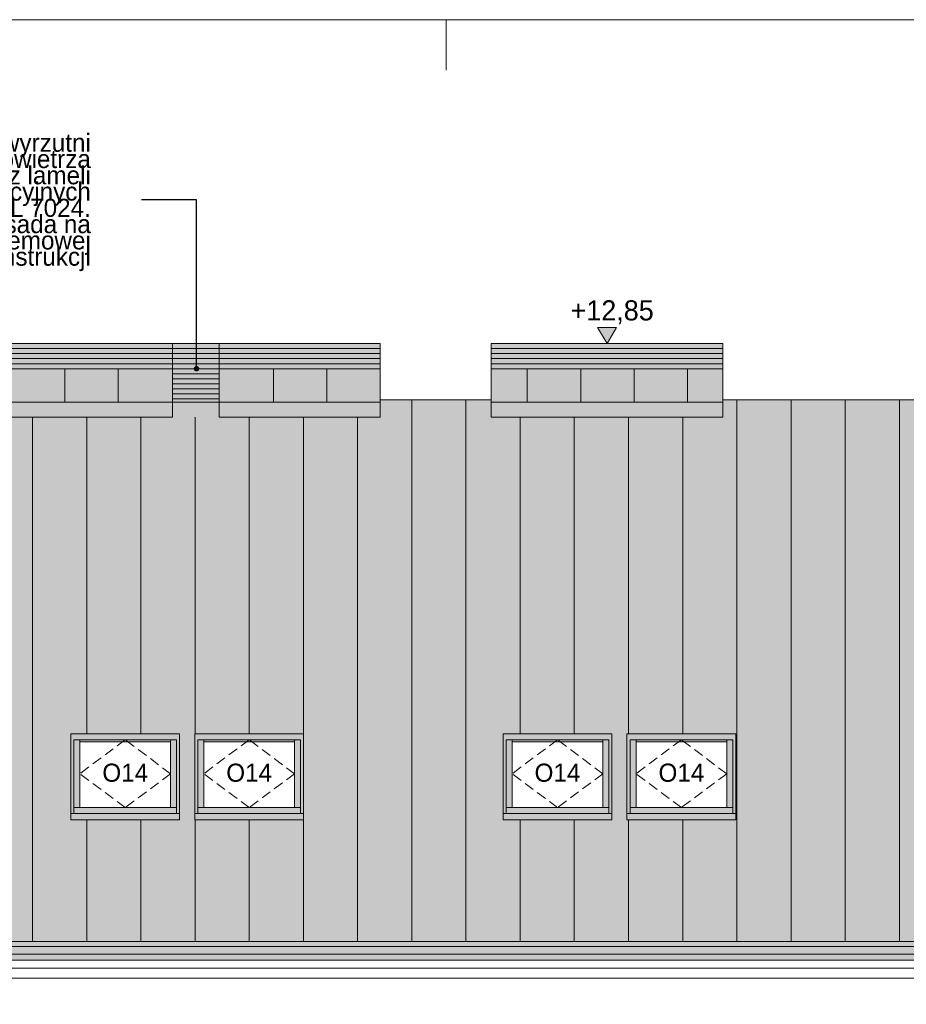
# Model space of a CAD drawing. Extents: x -149893 to 127691, y 5328 to 37028.
# Tile 7 of 88: x -111393 to -102593, y 27204 to 36977. Entities that reach past the tile are written whole.
import ezdxf

# ---------------------------------------------------------------- set-up
doc = ezdxf.new("R2010")
doc.units = 0
doc.header["$MEASUREMENT"] = 0
doc.linetypes.add('Krawędzie ukryte', pattern=[150, 100, -50])
for name, color, linetype, lineweight, true_color in [('ARCH dach_Nr_Pióra__2', 7, 'Continuous', 13, 0x7f7f7f), ('arch izolacje_Nr_Pióra__9', 7, 'Continuous', 13, 0x3dad99), ('Arch kolorystyka_Nr_Pióra__81', 7, 'Continuous', 13, 0x6a6a6a)]:
    doc.layers.add(name, color=color, linetype=linetype, lineweight=lineweight, true_color=true_color)
for name, color, linetype, lineweight in [('Arch opisy okien_Nr_Pióra__21', 7, 'Continuous', 13), ('Arch opisy_Nr_Pióra__21', 7, 'Continuous', 13), ('ARCH TABELA_Nr_Pióra__21', 7, 'Continuous', 13), ('Arch wymiary_Nr_Pióra__21', 7, 'Continuous', 13), ('INWENT DACH_Nr_Pióra__21', 7, 'Continuous', 13), ('INWENT. OKNA_Nr_Pióra__21', 7, 'Continuous', 13), ('INWENT.ŚCIANY_Nr_Pióra__5', 7, 'Continuous', 13)]:
    doc.layers.add(name, color=color, linetype=linetype, lineweight=lineweight)
doc.layers.add('Arch wymiary', color=7, linetype='Continuous')
doc.styles.add('GENERATED_STYLE_1', font='txt')
doc.styles.add('GENERATED_STYLE_4', font='txt')
doc.styles.add('GENERATED_STYLE_8', font='txt')
doc.dimstyles.new('GENERATED_STYLE__8', dxfattribs={"dimtxt": 0.18, "dimasz": 109.44, "dimexe": 0.18, "dimexo": 0.0625, "dimgap": 0.09, "dimtad": 0, "dimtih": 1, "dimtoh": 1, "dimdec": 4, "dimzin": 0, "dimdsep": 46, "dimcen": 0.09, "dimadec": 0, "dimazin": 0, "dimtfac": 1, "dimtdec": 4, "dimtmove": 0, "dimatfit": 3, "dimldrblk": 'ARROWHEAD_11', "dimfxl": 0, "dimtolj": 1, "dimtzin": 0, "dimarcsym": 0})

# ---------------------------------------------------------------- blocks, each defined once
blk = doc.blocks.new('Wymiary_83', base_point=(-105564.2, 33762.8))
at = {"layer": 'Arch wymiary_Nr_Pióra__21', "linetype": 'Continuous'}
blk.add_hatch(color=256, dxfattribs=at).paths.add_polyline_path([(-105564.2, 33762.8), (-105657, 33922.8), (-105471.4, 33922.8)], flags=0)
for p, q in [((-105564.2, 33762.8), (-105657, 33922.8)), ((-105657, 33922.8), (-105471.4, 33922.8)), ((-105471.4, 33922.8), (-105564.2, 33762.8)), ((-105564.2, 33762.8), (-105684.2, 33762.8)), ((-105564.2, 33762.8), (-105444.2, 33762.8))]:
    blk.add_line(p, q, dxfattribs=at)
at = {"layer": 'Arch wymiary_Nr_Pióra__21', "insert": (-105925.6, 33954.8), "char_height": 200, "attachment_point": 7, "style": 'GENERATED_STYLE_1'}
blk.add_mtext('{+12,85}', dxfattribs=at)
blk = doc.blocks.new('ARROWHEAD_11')
at = {"color": 0, "linetype": 'Continuous', "lineweight": 0}
blk.add_line((0, 0), (-1, 0), dxfattribs=at)
at = {"color": 0, "linetype": 'Continuous', "lineweight": 0, "const_width": 0.25, "flags": 128}
blk.add_lwpolyline([(-0.125, 0, 1), (0.125, 0, 1)], format="xyb", close=True, dxfattribs=at)

msp = doc.modelspace()

# ---------------------------------------------------------------- hatches: boundary and pattern name
at = {"layer": 'Arch kolorystyka_Nr_Pióra__81', "linetype": 'Continuous'}
h = msp.add_hatch(color=256, dxfattribs=at)
h.paths.add_polyline_path([(-120405.9, 33202.8), (-120405.9, 27642.9), (-119535.9, 27642.9), (-119535.9, 19539.6), (-119425.9, 19539.6), (-119425.9, 27642.9), (-101695.9, 27642.9), (-101695.9, 19602.8), (-101715.9, 19602.8), (-101715.9, 19542.8, 0.414214), (-101695.9, 19522.8), (-101695.9, 19359.6), (-101585.9, 19359.6), (-101585.9, 19522.8, 0.414214), (-101565.9, 19542.8), (-101565.9, 19602.8), (-101585.9, 19602.8), (-101585.9, 27642.9), (-90183.4, 27642.9), (-90183.4, 19192.8), (-90073.4, 19192.8), (-90073.4, 27642.9), (-77115.9, 27642.9), (-77115.9, 19292.8), (-77005.9, 19292.8), (-77005.9, 27642.9), (-76315.9, 27642.9), (-76315.9, 33202.8), (-78565.9, 33202.8), (-78565.9, 33762.8), (-80315.9, 33762.8), (-80315.9, 33202.8), (-80905.9, 33202.8), (-80905.9, 33762.8), (-81545.9, 33762.8), (-81545.9, 33202.8), (-104413, 33202.8), (-104413, 33762.8), (-106715.4, 33762.8), (-106715.4, 33202.8), (-107814.8, 33202.8), (-107814.8, 33762.8), (-111476.4, 33762.8), (-111476.4, 33202.8), (-112589.5, 33202.8), (-112589.5, 33762.8), (-114291.8, 33762.8), (-114291.8, 33202.8), (-115135.1, 33202.8), (-115135.1, 33762.8), (-117437.5, 33762.8), (-117437.5, 33202.8)], flags=0)
h.paths.add_polyline_path([(-118310.9, 29036.9), (-118310.9, 29889.3), (-117230.9, 29889.3), (-117230.9, 29036.9)], flags=0)
h.paths.add_polyline_path([(-113810.9, 29036.9), (-114890.9, 29036.9), (-114890.9, 29889.3), (-113810.9, 29889.3)], flags=0)
h.paths.add_polyline_path([(-113660.9, 29889.3), (-112580.9, 29889.3), (-112580.9, 29036.9), (-113660.9, 29036.9)], flags=0)
h.paths.add_polyline_path([(-110885.9, 29036.9), (-110885.9, 29889.3), (-109805.9, 29889.3), (-109805.9, 29036.9)], flags=0)
h.paths.add_polyline_path([(-108575.9, 29036.9), (-109655.9, 29036.9), (-109655.9, 29889.3), (-108575.9, 29889.3)], flags=0)
h.paths.add_polyline_path([(-106595.9, 29889.3), (-105515.9, 29889.3), (-105515.9, 29036.9), (-106595.9, 29036.9)], flags=0)
h.paths.add_polyline_path([(-105365.9, 29036.9), (-105365.9, 29889.3), (-104285.9, 29889.3), (-104285.9, 29036.9)], flags=0)
h.paths.add_polyline_path([(-101135.9, 29036.9), (-102215.9, 29036.9), (-102215.9, 29889.3), (-101135.9, 29889.3)], flags=0)
h.paths.add_polyline_path([(-96905.9, 29036.9), (-97985.9, 29036.9), (-97985.9, 29889.3), (-96905.9, 29889.3)], flags=0)
h.paths.add_polyline_path([(-96770.9, 29889.3), (-95690.9, 29889.3), (-95690.9, 29036.9), (-96770.9, 29036.9)], flags=0)
h.paths.add_polyline_path([(-95555.9, 29036.9), (-95555.9, 29889.3), (-94475.9, 29889.3), (-94475.9, 29036.9)], flags=0)
h.paths.add_polyline_path([(-90855.9, 29036.9), (-90855.9, 29889.3), (-89775.9, 29889.3), (-89775.9, 29036.9)], flags=0)
h.paths.add_polyline_path([(-86135.9, 29036.9), (-87215.9, 29036.9), (-87215.9, 29889.3), (-86135.9, 29889.3)], flags=0)
h.paths.add_polyline_path([(-83955.9, 29889.3), (-82875.9, 29889.3), (-82875.9, 29036.9), (-83955.9, 29036.9)], flags=0)
h = msp.add_hatch(color=256, dxfattribs=at)
h.paths.add_polyline_path([(-110885.9, 29036.9), (-109805.9, 29036.9), (-109805.9, 29889.3), (-110885.9, 29889.3)], flags=0)
h.paths.add_polyline_path([(-110795.9, 29156.9), (-109895.9, 29156.9), (-109895.9, 29809.3), (-110795.9, 29809.3)], flags=0)
h = msp.add_hatch(color=256, dxfattribs=at)
h.paths.add_polyline_path([(-109655.9, 29036.9), (-108575.9, 29036.9), (-108575.9, 29889.3), (-109655.9, 29889.3)], flags=0)
h.paths.add_polyline_path([(-109565.9, 29156.9), (-108665.9, 29156.9), (-108665.9, 29809.3), (-109565.9, 29809.3)], flags=0)
h = msp.add_hatch(color=256, dxfattribs=at)
h.paths.add_polyline_path([(-106595.9, 29036.9), (-105515.9, 29036.9), (-105515.9, 29889.3), (-106595.9, 29889.3)], flags=0)
h.paths.add_polyline_path([(-106505.9, 29156.9), (-105605.9, 29156.9), (-105605.9, 29809.3), (-106505.9, 29809.3)], flags=0)
h = msp.add_hatch(color=256, dxfattribs=at)
h.paths.add_polyline_path([(-105365.9, 29036.9), (-104285.9, 29036.9), (-104285.9, 29889.3), (-105365.9, 29889.3)], flags=0)
h.paths.add_polyline_path([(-105275.9, 29156.9), (-104375.9, 29156.9), (-104375.9, 29809.3), (-105275.9, 29809.3)], flags=0)

# ---------------------------------------------------------------- linework, layer by layer
at = {"layer": 'ARCH dach_Nr_Pióra__2', "linetype": 'Continuous'}
for p, q in [((-109876.4, 33762.8), (-109414.8, 33762.8)), ((-107814.8, 33712.8), (-111476.4, 33712.8)), ((-107814.8, 33662.8), (-111476.4, 33662.8)), ((-104413, 33712.8), (-106715.4, 33712.8)), ((-104413, 33662.8), (-106715.4, 33662.8)), ((-107814.8, 33612.8), (-111476.4, 33612.8)), ((-107814.8, 33562.8), (-111476.4, 33562.8)), ((-104413, 33612.8), (-106715.4, 33612.8)), ((-104413, 33562.8), (-106715.4, 33562.8)), ((-107814.8, 33512.8), (-111476.4, 33512.8)), ((-110946.4, 33512.8), (-110946.4, 33181.5)), ((-110416.4, 33512.8), (-110416.4, 33181.5)), ((-109414.8, 33462.8), (-109876.4, 33462.8)), ((-108874.8, 33512.8), (-108874.8, 33181.5)), ((-108344.8, 33512.8), (-108344.8, 33181.5)), ((-104413, 33512.8), (-106715.4, 33512.8)), ((-106355.4, 33512.8), (-106355.4, 33181.5)), ((-105825.4, 33512.8), (-105825.4, 33181.5)), ((-105295.4, 33512.8), (-105295.4, 33181.5)), ((-104765.4, 33512.8), (-104765.4, 33181.5)), ((-109414.8, 33412.8), (-109876.4, 33412.8)), ((-109414.8, 33362.8), (-109876.4, 33362.8)), ((-109414.8, 33312.8), (-109876.4, 33312.8)), ((-109414.8, 33262.8), (-109876.4, 33262.8)), ((-107814.8, 33181.5), (-111476.4, 33181.5)), ((-109414.8, 33212.8), (-109876.4, 33212.8)), ((-107501.5, 33202.8), (-107501.5, 27828.4)), ((-106963.9, 33202.8), (-106963.9, 27828.4)), ((-104413, 33181.5), (-106715.4, 33181.5)), ((-104275.4, 33202.8), (-104275.4, 27828.4)), ((-103737.8, 33202.8), (-103737.8, 27828.4)), ((-103200.1, 33202.8), (-103200.1, 27828.4)), ((-102662.4, 33202.8), (-102662.4, 27828.4)), ((-111265.3, 33031.5), (-111265.3, 27828.4)), ((-110727.6, 33031.5), (-110727.6, 29889.3)), ((-110190, 33031.5), (-110190, 29889.3)), ((-109652.3, 33031.5), (-109652.3, 29889.3)), ((-109114.6, 33031.5), (-109114.6, 29889.3)), ((-108576.9, 33031.5), (-108576.9, 29889.3)), ((-108039.2, 33031.5), (-108039.2, 27828.4)), ((-106426.2, 33031.5), (-106426.2, 29889.3)), ((-105888.5, 33031.5), (-105888.5, 29889.3)), ((-105350.8, 33031.5), (-105350.8, 29889.3)), ((-104813.1, 33031.5), (-104813.1, 29889.3)), ((-110727.6, 29036.9), (-110727.6, 27828.4)), ((-110190, 29036.9), (-110190, 27828.4)), ((-109652.3, 29036.9), (-109652.3, 27828.4)), ((-109114.6, 29036.9), (-109114.6, 27828.4)), ((-108576.9, 29036.9), (-108576.9, 27828.4)), ((-106426.2, 29036.9), (-106426.2, 27828.4)), ((-105888.5, 29036.9), (-105888.5, 27828.4)), ((-105350.8, 29036.9), (-105350.8, 27828.4)), ((-104813.1, 29036.9), (-104813.1, 27828.4))]:
    msp.add_line(p, q, dxfattribs=at)
at = {"layer": 'arch izolacje_Nr_Pióra__9', "linetype": 'Continuous'}
for p, q in [((-119380.9, 27562.8), (-101740.9, 27562.8)), ((-119380.9, 27462.8), (-101740.9, 27462.8))]:
    msp.add_line(p, q, dxfattribs=at)
at = {"layer": 'ARCH TABELA_Nr_Pióra__21', "linetype": 'Continuous'}
for p, q in [((-128159.9, 36977.1), (-71159.9, 36977.1)), ((-107159.9, 36477.1), (-107159.9, 36977.1))]:
    msp.add_line(p, q, dxfattribs=at)
at = {"layer": 'INWENT DACH_Nr_Pióra__21', "linetype": 'Continuous'}
for p, q in [((-107814.8, 33202.8), (-106715.4, 33202.8)), ((-104413, 33202.8), (-81545.9, 33202.8)), ((-120405.9, 27828.4), (-76315.9, 27828.4)), ((-120405.9, 27777.2), (-76315.9, 27777.2)), ((-119425.9, 27702.2), (-101695.9, 27702.2)), ((-119425.9, 27642.9), (-101695.9, 27642.9))]:
    msp.add_line(p, q, dxfattribs=at)
at = {"layer": 'INWENT. OKNA_Nr_Pióra__21', "linetype": 'Continuous'}
for p, q in [((-109805.9, 29889.3), (-110885.9, 29889.3)), ((-110885.9, 29889.3), (-110885.9, 29036.9)), ((-110855.9, 29096.9), (-110855.9, 29829.3)), ((-109835.9, 29829.3), (-110855.9, 29829.3)), ((-110795.9, 29156.9), (-110795.9, 29829.3)), ((-109895.9, 29809.3), (-110795.9, 29809.3)), ((-109895.9, 29156.9), (-109895.9, 29829.3)), ((-109835.9, 29096.9), (-109835.9, 29829.3)), ((-109805.9, 29036.9), (-109805.9, 29889.3)), ((-108575.9, 29889.3), (-109655.9, 29889.3)), ((-109655.9, 29889.3), (-109655.9, 29036.9)), ((-109625.9, 29096.9), (-109625.9, 29829.3)), ((-108605.9, 29829.3), (-109625.9, 29829.3)), ((-109565.9, 29156.9), (-109565.9, 29829.3)), ((-108665.9, 29809.3), (-109565.9, 29809.3)), ((-108665.9, 29156.9), (-108665.9, 29829.3)), ((-108605.9, 29096.9), (-108605.9, 29829.3)), ((-108575.9, 29036.9), (-108575.9, 29889.3)), ((-105515.9, 29889.3), (-106595.9, 29889.3)), ((-106595.9, 29889.3), (-106595.9, 29036.9)), ((-106565.9, 29096.9), (-106565.9, 29829.3)), ((-105545.9, 29829.3), (-106565.9, 29829.3)), ((-106505.9, 29156.9), (-106505.9, 29829.3)), ((-105605.9, 29809.3), (-106505.9, 29809.3)), ((-105605.9, 29156.9), (-105605.9, 29829.3)), ((-105545.9, 29096.9), (-105545.9, 29829.3)), ((-105515.9, 29036.9), (-105515.9, 29889.3)), ((-104285.9, 29889.3), (-105365.9, 29889.3)), ((-105365.9, 29889.3), (-105365.9, 29036.9)), ((-105335.9, 29096.9), (-105335.9, 29829.3)), ((-104315.9, 29829.3), (-105335.9, 29829.3)), ((-105275.9, 29156.9), (-105275.9, 29829.3)), ((-104375.9, 29809.3), (-105275.9, 29809.3)), ((-104375.9, 29156.9), (-104375.9, 29829.3)), ((-104315.9, 29096.9), (-104315.9, 29829.3)), ((-104285.9, 29036.9), (-104285.9, 29889.3)), ((-110855.9, 29156.9), (-109835.9, 29156.9)), ((-109625.9, 29156.9), (-108605.9, 29156.9)), ((-106565.9, 29156.9), (-105545.9, 29156.9)), ((-105335.9, 29156.9), (-104315.9, 29156.9)), ((-110885.9, 29096.9), (-109805.9, 29096.9)), ((-110885.9, 29036.9), (-109805.9, 29036.9)), ((-109655.9, 29096.9), (-108575.9, 29096.9)), ((-109655.9, 29036.9), (-108575.9, 29036.9)), ((-106595.9, 29096.9), (-105515.9, 29096.9)), ((-106595.9, 29036.9), (-105515.9, 29036.9)), ((-105365.9, 29096.9), (-104285.9, 29096.9)), ((-105365.9, 29036.9), (-104285.9, 29036.9))]:
    msp.add_line(p, q, dxfattribs=at)
at = {"layer": 'INWENT. OKNA_Nr_Pióra__21', "linetype": 'Krawędzie ukryte'}
for p, q in [((-110345.9, 29829.3), (-110795.9, 29493.1)), ((-109895.9, 29493.1), (-110345.9, 29829.3)), ((-109115.9, 29829.3), (-109565.9, 29493.1)), ((-108665.9, 29493.1), (-109115.9, 29829.3)), ((-106055.9, 29829.3), (-106505.9, 29493.1)), ((-105605.9, 29493.1), (-106055.9, 29829.3)), ((-104825.9, 29829.3), (-105275.9, 29493.1)), ((-104375.9, 29493.1), (-104825.9, 29829.3)), ((-110345.9, 29156.9), (-110795.9, 29493.1)), ((-109895.9, 29493.1), (-110345.9, 29156.9)), ((-109115.9, 29156.9), (-109565.9, 29493.1)), ((-108665.9, 29493.1), (-109115.9, 29156.9)), ((-106055.9, 29156.9), (-106505.9, 29493.1)), ((-105605.9, 29493.1), (-106055.9, 29156.9)), ((-104825.9, 29156.9), (-105275.9, 29493.1)), ((-104375.9, 29493.1), (-104825.9, 29156.9))]:
    msp.add_line(p, q, dxfattribs=at)
at = {"layer": 'INWENT.ŚCIANY_Nr_Pióra__5', "linetype": 'Continuous'}
for p, q in [((-109876.4, 33762.8), (-111476.4, 33762.8)), ((-109876.4, 33762.8), (-109876.4, 33031.5)), ((-107814.8, 33762.8), (-109414.8, 33762.8)), ((-109414.8, 33762.8), (-109414.8, 33031.5)), ((-107814.8, 33762.8), (-107814.8, 33031.5)), ((-104413, 33762.8), (-106715.4, 33762.8)), ((-106715.4, 33762.8), (-106715.4, 33031.5)), ((-104413, 33762.8), (-104413, 33031.5)), ((-109876.4, 33031.5), (-111476.4, 33031.5)), ((-107814.8, 33031.5), (-109414.8, 33031.5)), ((-104413, 33031.5), (-106715.4, 33031.5))]:
    msp.add_line(p, q, dxfattribs=at)

# ---------------------------------------------------------------- block references
at = {"layer": 'Arch wymiary', "linetype": 'Continuous'}
msp.add_blockref('Wymiary_83', (-105564.2, 33762.8), dxfattribs=at)

# ---------------------------------------------------------------- texts
at = {"layer": 'Arch opisy okien_Nr_Pióra__21', "linetype": 'Continuous', "char_height": 180, "attachment_point": 2, "style": 'GENERATED_STYLE_8'}
for insert in [(-110345.9, 29593.3), (-109115.9, 29593.3), (-106055.9, 29593.3), (-104825.9, 29593.3)]:
    msp.add_mtext('{O14}', dxfattribs=dict(at, insert=insert))
at = {"layer": 'Arch opisy_Nr_Pióra__21', "linetype": 'Continuous', "insert": (-110687.2, 35163.6), "char_height": 180, "width": 2342.97, "attachment_point": 6, "line_spacing_factor": 0.538462, "style": 'GENERATED_STYLE_4'}
msp.add_mtext('{Obudowa wyrzutni\\Ppowietrza\\Pz lameli wentylacyjnych\\Pw kolrze RAL 7024.\\PNasada na systemowej \\Ppodkonstrukcji}', dxfattribs=at)

# ---------------------------------------------------------------- leaders
at = {"layer": 'Arch opisy_Nr_Pióra__21', "linetype": 'Continuous', "annotation_type": 0, "has_hookline": 1, "hookline_direction": 1, "text_width": 1911.4}
msp.add_leader([(-109638.3, 33512.8), (-109638.3, 35187.8), (-110183.7, 35187.8)], dimstyle='GENERATED_STYLE__8', dxfattribs=at)

doc.saveas('drawing.dxf')
